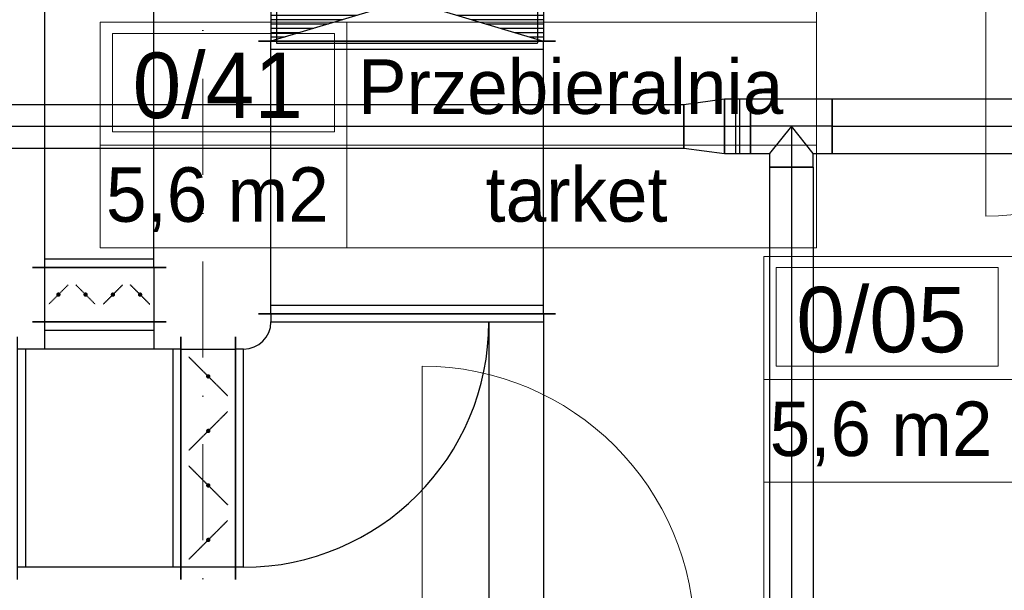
# Model space of a CAD drawing. Header units: millimetres. Extents: x -4612887 to -4536833, y -5457376 to -5415716.
# Tile 52 of 144: x -4581748 to -4578134, y -5447536 to -5445443. Entities that reach past the tile are written whole.
import ezdxf

# ---------------------------------------------------------------- set-up
doc = ezdxf.new("R2010")
doc.units = ezdxf.units.MM
doc.header["$MEASUREMENT"] = 0
doc.linetypes.add('DASHED', pattern=[0.75, 0.5, -0.25])
doc.linetypes.add('Kropki i Kreski', pattern=[670.277762, 352.777767, -176.388884, 0, -141.111112])
doc.layers.get('0').update_dxf_attribs({"color": 8, "lineweight": 18})
for name, color, linetype, lineweight in [('FLUID-N1', 7, 'Continuous', 30), ('FLUID-WT1', 7, 'Continuous', 30), ('Linia', 8, 'Continuous', 18), ('Osie', 8, 'Continuous', 18), ('Strefy', 8, 'Continuous', 18), ('Ściany wewnętrzne', 7, 'Continuous', 18)]:
    doc.layers.add(name, color=color, linetype=linetype, lineweight=lineweight)
doc.layers.add('FLUID-WT1-SYM', color=7, linetype='Continuous')
doc.styles.add('GENERATED_STYLE_3', font='txt')
doc.styles.add('GENERATED_STYLE_4', font='txt')

# ---------------------------------------------------------------- blocks, each defined once
blk = doc.blocks.new('*U687')
at = {"color": 222, "linetype": 'Continuous', "lineweight": -2}
for p, q in [((-2127, -80), (-2127, 80)), ((2127, 80), (2127, -80))]:
    blk.add_line(p, q, dxfattribs=at)
at = {"color": 0, "linetype": 'ByBlock', "lineweight": -2}
for p, q in [((-2127, 80), (2127, 80)), ((-2127, -80), (2127, -80))]:
    blk.add_line(p, q, dxfattribs=at)
at = {"layer": 'FLUID-WT1-SYM', "color": 7, "linetype": 'Continuous'}
blk.add_line((-2127, 0), (2127, 0), dxfattribs=at)
blk = doc.blocks.new('*U686')
at = {"color": 0, "linetype": 'ByBlock', "lineweight": -2}
for p, q in [((-75, 80), (75, 100)), ((-75, -80), (75, -100))]:
    blk.add_line(p, q, dxfattribs=at)
at = {"color": 222, "linetype": 'Continuous', "lineweight": -2}
for p, q in [((-75, -80), (-75, 80)), ((75, 100), (75, -100))]:
    blk.add_line(p, q, dxfattribs=at)
at = {"layer": 'FLUID-WT1-SYM', "color": 7, "linetype": 'Continuous'}
blk.add_line((-75, 0), (75, 0), dxfattribs=at)
blk = doc.blocks.new('*U685')
at = {"color": 222, "linetype": 'Continuous', "lineweight": -2}
for p, q in [((-80, 150), (80, 150)), ((-150, -100), (-150, 100)), ((150, 100), (150, -100))]:
    blk.add_line(p, q, dxfattribs=at)
at = {"color": 0, "linetype": 'ByBlock', "lineweight": -2}
for p, q in [((-80, 150), (-80, 100)), ((80, 100), (80, 150)), ((-80, 100), (-150, 100)), ((150, 100), (80, 100)), ((150, -100), (-150, -100))]:
    blk.add_line(p, q, dxfattribs=at)
at = {"color": 7, "linetype": 'Continuous'}
for p, q in [((-80, 100), (0, 0)), ((0, 0), (80, 100))]:
    blk.add_line(p, q, dxfattribs=at)
at = {"layer": 'FLUID-WT1-SYM', "color": 7, "linetype": 'Continuous'}
for p, q in [((0, 0), (0, 150)), ((-150, 0), (150, 0))]:
    blk.add_line(p, q, dxfattribs=at)
blk = doc.blocks.new('*U684')
at = {"color": 222, "linetype": 'Continuous', "lineweight": -2}
for p, q in [((-47.5, -100), (-47.5, 100)), ((47.5, 100), (47.5, -100))]:
    blk.add_line(p, q, dxfattribs=at)
at = {"color": 0, "linetype": 'ByBlock', "lineweight": -2}
for p, q in [((-47.5, 100), (47.5, 100)), ((-47.5, -100), (47.5, -100))]:
    blk.add_line(p, q, dxfattribs=at)
at = {"color": 7, "linetype": 'Continuous'}
for p, q in [((-7.5, 100), (-7.5, -100)), ((7.5, 100), (7.5, -100))]:
    blk.add_line(p, q, dxfattribs=at)
at = {"layer": 'FLUID-WT1-SYM', "color": 7, "linetype": 'Continuous'}
blk.add_line((-47.5, 0), (47.5, 0), dxfattribs=at)
blk = doc.blocks.new('*U679')
at = {"color": 222, "linetype": 'Continuous', "lineweight": -2}
for p, q in [((-500, -100), (-500, 100)), ((500, 100), (500, -100))]:
    blk.add_line(p, q, dxfattribs=at)
at = {"color": 0, "linetype": 'ByBlock', "lineweight": -2}
for p, q in [((-500, 100), (500, 100)), ((-500, -100), (500, -100))]:
    blk.add_line(p, q, dxfattribs=at)
at = {"layer": 'FLUID-WT1-SYM', "color": 7, "linetype": 'Continuous'}
blk.add_line((-500, 0), (500, 0), dxfattribs=at)
blk = doc.blocks.new('*U683')
at = {"color": 0, "linetype": 'ByBlock', "lineweight": -2}
for p, q in [((-6950, 80), (6950, 80)), ((-6950, -80), (6950, -80))]:
    blk.add_line(p, q, dxfattribs=at)
at = {"color": 222, "linetype": 'Continuous', "lineweight": -2}
blk.add_line((6950, 80), (6950, -80), dxfattribs=at)
at = {"layer": 'FLUID-WT1-SYM', "color": 7, "linetype": 'Continuous'}
blk.add_line((-6950, 0), (6950, 0), dxfattribs=at)
blk = doc.blocks.new('*U834')
at = {"color": 162, "linetype": 'Continuous', "lineweight": -2}
for p, q in [((-300, -445), (-300, 445)), ((300, 445), (300, -445)), ((245, -500), (-245, -500))]:
    blk.add_line(p, q, dxfattribs=at)
at = {"color": 0, "linetype": 'ByBlock', "lineweight": -2}
for p, q in [((-300, 400), (300, 400)), ((-300, -400), (300, -400)), ((-200, -500), (-200, -400)), ((200, -400), (200, -500))]:
    blk.add_line(p, q, dxfattribs=at)
at = {"color": 7, "linetype": 'Continuous'}
for p, q in [((-270, -400), (-270, 400)), ((270, 400), (270, -400)), ((200, -470), (-200, -470))]:
    blk.add_line(p, q, dxfattribs=at)
blk = doc.blocks.new('*U833')
at = {"color": 162, "linetype": 'Continuous', "lineweight": -2}
for p, q in [((-100, -245), (-100, 245)), ((100, 245), (100, -245))]:
    blk.add_line(p, q, dxfattribs=at)
at = {"color": 0, "linetype": 'ByBlock', "lineweight": -2}
for p, q in [((-100, 200), (100, 200)), ((100, -200), (-100, -200))]:
    blk.add_line(p, q, dxfattribs=at)
at = {"color": 7, "linetype": 'DASHED'}
for p, q in [((0, 150), (-35.4, 185.4)), ((0, 150), (35.4, 114.6)), ((0, 50), (35.4, 85.4)), ((0, 50), (-35.4, 14.6)), ((0, -50), (-35.4, -14.6)), ((0, -50), (35.4, -85.4)), ((0, -150), (35.4, -114.6)), ((0, -150), (-35.4, -185.4))]:
    blk.add_line(p, q, dxfattribs=at)
at = {"color": 7, "linetype": 'Continuous'}
for points in [[(-4, 150, 8, 8, 1), (4, 150, 8, 8, 1)], [(-4, 50, 8, 8, 1), (4, 50, 8, 8, 1)], [(-4, -50, 8, 8, 1), (4, -50, 8, 8, 1)], [(-4, -150, 8, 8, 1), (4, -150, 8, 8, 1)]]:
    blk.add_lwpolyline(points, format="xyseb", close=True, dxfattribs=at)
blk = doc.blocks.new('*U832')
at = {"color": 162, "linetype": 'Continuous', "lineweight": -2}
for p, q in [((-714, -245), (-714, 245)), ((714, 245), (714, -245))]:
    blk.add_line(p, q, dxfattribs=at)
at = {"color": 0, "linetype": 'ByBlock', "lineweight": -2}
for p, q in [((-714, 200), (714, 200)), ((-714, -200), (714, -200))]:
    blk.add_line(p, q, dxfattribs=at)
at = {"color": 7, "linetype": 'Continuous'}
for p, q in [((-684, -200), (-684, 200)), ((684, 200), (684, -200))]:
    blk.add_line(p, q, dxfattribs=at)
blk = doc.blocks.new('*U823')
at = {"color": 162, "linetype": 'Continuous', "lineweight": -2}
for p, q in [((-100, -445), (-100, 445)), ((100, 445), (100, -445))]:
    blk.add_line(p, q, dxfattribs=at)
at = {"color": 0, "linetype": 'ByBlock', "lineweight": -2}
for p, q in [((-100, 400), (100, 400)), ((100, -400), (-100, -400))]:
    blk.add_line(p, q, dxfattribs=at)
at = {"color": 7, "linetype": 'DASHED'}
for p, q in [((0, 300), (-70.7, 370.7)), ((0, 300), (70.7, 229.3)), ((0, 100), (70.7, 170.7)), ((0, 100), (-70.7, 29.3)), ((0, -100), (-70.7, -29.3)), ((0, -100), (70.7, -170.7)), ((0, -300), (70.7, -229.3)), ((0, -300), (-70.7, -370.7))]:
    blk.add_line(p, q, dxfattribs=at)
at = {"color": 7, "linetype": 'Continuous'}
for points in [[(-4, 300, 8, 8, 1), (4, 300, 8, 8, 1)], [(-4, 100, 8, 8, 1), (4, 100, 8, 8, 1)], [(-4, -100, 8, 8, 1), (4, -100, 8, 8, 1)], [(-4, -300, 8, 8, 1), (4, -300, 8, 8, 1)]]:
    blk.add_lwpolyline(points, format="xyseb", close=True, dxfattribs=at)
blk = doc.blocks.new('*U978')
at = {"color": 162, "linetype": 'Continuous', "lineweight": -2}
for p, q in [((-500, -545), (-500, 545)), ((500, 545), (500, -545))]:
    blk.add_line(p, q, dxfattribs=at)
at = {"color": 0, "linetype": 'ByBlock', "lineweight": -2}
for p, q in [((-500, 500), (500, 500)), ((-500, -500), (500, -500))]:
    blk.add_line(p, q, dxfattribs=at)
at = {"color": 7, "linetype": 'Continuous'}
for p, q in [((-470, -500), (-470, 500)), ((470, 500), (470, -500))]:
    blk.add_line(p, q, dxfattribs=at)
blk = doc.blocks.new('*U979')
at = {"color": 162, "linetype": 'Continuous', "lineweight": -2}
for p, q in [((-550, -480), (-550, 610)), ((550, 610), (550, 320)), ((425, -565), (-465, -565))]:
    blk.add_line(p, q, dxfattribs=at)
at = {"color": 0, "linetype": 'ByBlock', "lineweight": -2}
for p, q in [((-550, 565), (550, 565)), ((-520, 365), (550, 365)), ((-550, -435), (-520, -435)), ((-420, -535), (-420, -565)), ((380, -535), (380, -565))]:
    blk.add_line(p, q, dxfattribs=at)
at = {"color": 7, "linetype": 'Continuous'}
for p, q in [((-520, -435), (-520, 565)), ((520, 565), (520, 365)), ((380, -535), (-420, -535))]:
    blk.add_line(p, q, dxfattribs=at)
at = {"color": 0, "linetype": 'ByBlock', "lineweight": -2}
for radius in [900, 100]:
    blk.add_arc((-520, -535), radius, 0, 90, dxfattribs=at)
blk = doc.blocks.new('*U1037')
at = {"linetype": 'Continuous'}
h = blk.add_hatch(dxfattribs=at)
h.set_pattern_fill('LINE', scale=127, angle=90, style=0)
h.paths.add_polyline_path([(-150, 500), (150, 500), (-150, -500), (150, -500)])
at = {"color": 162, "linetype": 'Continuous', "lineweight": -2}
for p, q in [((-150, -545), (-150, 545)), ((150, 545), (150, -545))]:
    blk.add_line(p, q, dxfattribs=at)
at = {"color": 7, "linetype": 'DASHED'}
for p, q in [((-157.5, 480), (-157.5, -480)), ((157.5, 480), (-157.5, 480)), ((157.5, -480), (157.5, 480)), ((-157.5, -480), (157.5, -480))]:
    blk.add_line(p, q, dxfattribs=at)
at = {"color": 0, "linetype": 'ByBlock', "lineweight": -2}
for p, q in [((-150, 500), (150, 500)), ((-150, -500), (150, -500))]:
    blk.add_line(p, q, dxfattribs=at)
at = {"color": 7, "linetype": 'Continuous'}
for p, q in [((-150, 500), (150, -500)), ((-150, -500), (150, 500))]:
    blk.add_line(p, q, dxfattribs=at)
blk = doc.blocks.new('Linia_3', base_point=(-4578823.8, -5445522.1))
at = {"layer": 'Linia', "linetype": 'Continuous'}
blk.add_hatch(color=256, dxfattribs=at).paths.add_polyline_path([(-4578773.8, -5444830.2), (-4578777.6, -5444811.1), (-4578788.5, -5444794.9), (-4578804.7, -5444784), (-4578823.8, -5444780.2), (-4578842.9, -5444784), (-4578859.2, -5444794.9), (-4578870, -5444811.1), (-4578873.8, -5444830.2), (-4578870, -5444849.3), (-4578859.2, -5444865.6), (-4578842.9, -5444876.4), (-4578823.8, -5444880.2), (-4578804.7, -5444876.4), (-4578788.5, -5444865.6), (-4578777.6, -5444849.3)])
blk.add_line((-4578823.8, -5445522.1), (-4578823.8, -5444880.2), dxfattribs=at)
blk.add_circle((-4578823.8, -5444830.2), 50, dxfattribs=at)
blk = doc.blocks.new('Linia_7', base_point=(-4579016.7, -5447139.5))
at = {"layer": 'Linia', "linetype": 'Continuous'}
blk.add_hatch(color=256, dxfattribs=at).paths.add_polyline_path([(-4578966.7, -5448062.9), (-4578970.5, -5448043.8), (-4578981.3, -5448027.6), (-4578997.6, -5448016.8), (-4579016.7, -5448012.9), (-4579035.8, -5448016.8), (-4579052.1, -5448027.6), (-4579062.9, -5448043.8), (-4579066.7, -5448062.9), (-4579062.9, -5448082.1), (-4579052.1, -5448098.3), (-4579035.8, -5448109.1), (-4579016.7, -5448112.9), (-4578997.6, -5448109.1), (-4578981.3, -5448098.3), (-4578970.5, -5448082.1)])
blk.add_line((-4579016.7, -5447139.5), (-4579016.7, -5448012.9), dxfattribs=at)
blk.add_circle((-4579016.7, -5448062.9), 50, dxfattribs=at)

msp = doc.modelspace()

# ---------------------------------------------------------------- linework, layer by layer
at = {"layer": 'Osie', "color": 8, "linetype": 'Kropki i Kreski'}
msp.add_line((-4581075.7, -5450704.9), (-4581075.7, -5422757.6), dxfattribs=at)
at = {"layer": 'Strefy', "color": 8, "linetype": 'Continuous'}
for p, q in [((-4581452.5, -5445451.7), (-4578823.8, -5445451.7)), ((-4581452.5, -5446279.9), (-4581452.5, -5445451.7)), ((-4580547.3, -5445451.7), (-4580547.3, -5446279.9)), ((-4578823.8, -5445451.7), (-4578823.8, -5446279.9)), ((-4581407.3, -5445493.1), (-4580592.6, -5445493.1)), ((-4581407.3, -5445854.5), (-4581407.3, -5445493.1)), ((-4580592.6, -5445493.1), (-4580592.6, -5445854.5)), ((-4580592.6, -5445854.5), (-4581407.3, -5445854.5)), ((-4581452.5, -5445903.5), (-4578823.8, -5445903.5)), ((-4578823.8, -5446279.9), (-4581452.5, -5446279.9)), ((-4579016.7, -5446311.2), (-4576057.9, -5446311.2)), ((-4579016.7, -5447139.5), (-4579016.7, -5446311.2)), ((-4578971.4, -5446352.6), (-4578156.7, -5446352.6)), ((-4578971.4, -5446714.1), (-4578971.4, -5446352.6)), ((-4578156.7, -5446352.6), (-4578156.7, -5446714.1)), ((-4578156.7, -5446714.1), (-4578971.4, -5446714.1)), ((-4579016.7, -5446763), (-4576057.9, -5446763)), ((-4576057.9, -5447139.5), (-4579016.7, -5447139.5))]:
    msp.add_line(p, q, dxfattribs=at)
at = {"layer": 'Ściany wewnętrzne', "color": 8, "linetype": 'Continuous'}
for p, q in [((-4578201.9, -5445264.1), (-4578201.9, -5446164.1)), ((-4580270.7, -5447714.1), (-4580270.7, -5446714.1))]:
    msp.add_line(p, q, dxfattribs=at)
for centre, radius, start, end in [((-4578201.9, -5445264.1), 900, 270, 0), ((-4580270.7, -5447714.1), 1000, 0, 90)]:
    msp.add_arc(centre, radius, start, end, dxfattribs=at)

# ---------------------------------------------------------------- block references
at = {"layer": 'FLUID-N1', "color": 162, "linetype": 'Continuous'}
for name, p, rotation in [('*U832', (-4581455.7, -5445637.6), 90), ('*U1037', (-4580325.7, -5445371.6), 270), ('*U978', (-4580325.7, -5446021.6), 90), ('*U833', (-4581455.7, -5446451.6), 90), ('*U979', (-4580390.7, -5447071.6), 270), ('*U834', (-4581455.7, -5447051.6), 180)]:
    msp.add_blockref(name, p, dxfattribs=dict(at, rotation=rotation))
msp.add_blockref('*U823', (-4581055.7, -5447051.6), dxfattribs=at)
at = {"layer": 'FLUID-WT1', "color": 222, "linetype": 'Continuous'}
for name, p in [('*U686', (-4579235.7, -5445833.7)), ('*U684', (-4579113.2, -5445833.7)), ('*U679', (-4578265.7, -5445833.7)), ('*U683', (-4586260.7, -5445833.7))]:
    msp.add_blockref(name, p, dxfattribs=at)
for name, p, rotation in [('*U685', (-4578915.7, -5445833.7), 180), ('*U687', (-4578915.7, -5448110.7), 270)]:
    msp.add_blockref(name, p, dxfattribs=dict(at, rotation=rotation))
at = {"layer": 'Linia', "color": 8, "linetype": 'Continuous'}
for name, p in [('Linia_3', (-4578823.8, -5445522.1)), ('Linia_7', (-4579016.7, -5447139.5))]:
    msp.add_blockref(name, p, dxfattribs=at)

# ---------------------------------------------------------------- texts
at = {"layer": 'Strefy', "color": 8, "linetype": 'Continuous', "attachment_point": 4}
for s, insert, char_height, style in [('{0/41}', (-4581333.1, -5445685.4), 240, 'GENERATED_STYLE_4'), ('{Przebieralnia}', (-4580506.3, -5445690), 200, 'GENERATED_STYLE_3'), ('{tarket}', (-4580038.5, -5446085.3), 200, 'GENERATED_STYLE_3'), ('{5,6 m2}', (-4581431, -5446103), 200, 'GENERATED_STYLE_3'), ('{0/05}', (-4578897.3, -5446544.9), 240, 'GENERATED_STYLE_4'), ('{5,6 m2}', (-4578995.1, -5446962.5), 200, 'GENERATED_STYLE_3')]:
    msp.add_mtext(s, dxfattribs=dict(at, insert=insert, char_height=char_height, style=style))

doc.saveas('drawing.dxf')
